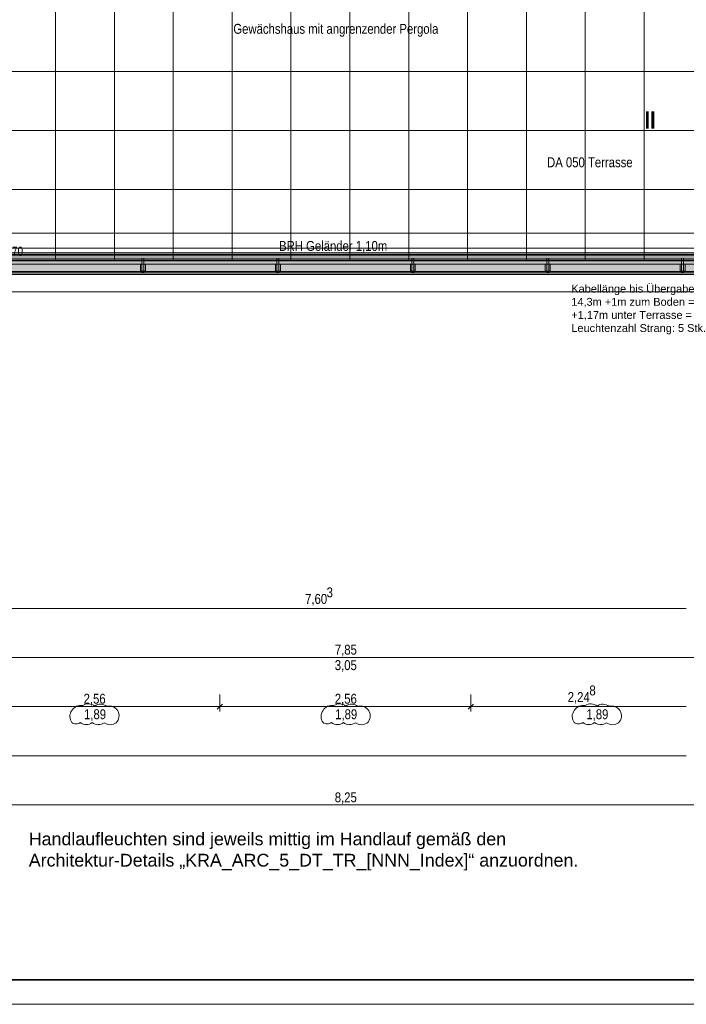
# Model space of a CAD drawing. Extents: x -620 to 300, y 62 to 1112.
# Tile 61 of 200: x -110 to 26, y 62 to 263. Entities that reach past the tile are written whole.
import ezdxf
from ezdxf.lldxf.tags import DXFTag

# ---------------------------------------------------------------- set-up
doc = ezdxf.new("R2010")
doc.units = 0
doc.layers.get('0').update_dxf_attribs({"lineweight": 13})
for name, color, linetype, lineweight, true_color in [('00_E_ST_Handlaufleuchte_Bem', 7, 'Continuous', 5, 0x7d7d00), ('00_E_ST_Handlaufleuchte–Handlauf-Position', 7, 'Continuous', 5, 0x0000b2), ('30 -33 Aussenwände- 7 Fassade_ Elemente', 7, 'Continuous', 9, 0x00aacc), ('30 -34 Innenwände- 6 Elemente', 7, 'Continuous', 9, 0xff6633), ('30 -36 Dächer- 3 Dachbeläge', 7, 'Continuous', 15, 0x9999ff), ('30 -36 Dächer- 4 Dachbekleidungen', 7, 'Continuous', 9, 0xccccff), ('60- 61 allgemeine Ausstattung- 4 Terrassen', 9, 'Continuous', 9, 0x808080), ('70 -72 Beschriftung- 1 Beschriftung allgemein', 7, 'Continuous', 9, 0xff6633), ('70 -76 Bemaßung- 2 Allgemein', 9, 'Continuous', 5, 0x808080), ('70 -77 Revision- 2 Wolken', 7, 'Continuous', 18, 0x944cff)]:
    doc.layers.add(name, color=color, linetype=linetype, lineweight=lineweight, true_color=true_color)
for name, color, linetype, lineweight in [('00_E_ST_Handlaufleuchte_Kabel_Text', 7, 'Continuous', 13), ('70 -71 Achsen- 1 Gebäudeachsen', 7, 'STRICHPUNKT2-A06CPVM0L0', 18), ('70 -72 Beschriftung- 5 Höhenkoten-A06CPVLXL0', 7, 'Continuous', 15), ('iwb_Plankopf Rahmen', 7, 'Continuous', 35)]:
    doc.layers.add(name, color=color, linetype=linetype, lineweight=lineweight)
doc.styles.get("Standard").update_dxf_attribs({"font": 'ARIALN.TTF'})
tags = doc.linetypes.add('STRICHPUNKT2-A06CPVM0L0', pattern=[12.7, 6.35, -3.175, 0, -3.175]).pattern_tags.tags
tags[10:11] = [DXFTag(74, 4), DXFTag(75, 0), DXFTag(340, '0'), DXFTag(46, 0.0), DXFTag(50, 0.0), DXFTag(44, 0.0), DXFTag(45, 0.0)]
tags[8:9] = [DXFTag(74, 4), DXFTag(75, 0), DXFTag(340, '0'), DXFTag(46, 0.0), DXFTag(50, 0.0), DXFTag(44, 0.0), DXFTag(45, 0.0)]
tags[6:7] = [DXFTag(74, 4), DXFTag(75, 0), DXFTag(340, '0'), DXFTag(46, 0.0), DXFTag(50, 0.0), DXFTag(44, 0.0), DXFTag(45, 0.0)]
tags[4:5] = [DXFTag(74, 4), DXFTag(75, 0), DXFTag(340, '0'), DXFTag(46, 0.0), DXFTag(50, 0.0), DXFTag(44, 0.0), DXFTag(45, 0.0)]

# ---------------------------------------------------------------- blocks, each defined once
blk = doc.blocks.new('Referenz-A06CPVM1L0')
at = {"layer": '30 -33 Aussenwände- 7 Fassade_ Elemente', "color": 0, "linetype": 'Continuous', "ltscale": 0.13}
for p, q in [((46.62, 211.81), (-463.98, 211.81)), ((-124.78, 211.81), (37.42, 211.81)), ((37.42, 207.67), (-124.78, 207.67))]:
    blk.add_line(p, q, dxfattribs=at)
at = {"layer": '30 -34 Innenwände- 6 Elemente', "color": 0, "linetype": 'Continuous', "ltscale": 0.13}
for p, q in [((-460.78, 215.01), (43.42, 215.01)), ((42.82, 215.61), (-460.18, 215.61)), ((44.42, 214.01), (-461.78, 214.01)), ((-463.98, 211.81), (46.62, 211.81))]:
    blk.add_line(p, q, dxfattribs=at)
at = {"layer": '30 -36 Dächer- 3 Dachbeläge', "color": 0, "linetype": 'Continuous', "ltscale": 0.15}
for p, q in [((44.22, 214.21), (-461.58, 214.21)), ((-464.58, 211.21), (47.22, 211.21))]:
    blk.add_line(p, q, dxfattribs=at)
at = {"layer": '30 -36 Dächer- 3 Dachbeläge', "color": 0, "lineweight": 9}
for p, q in [((-84.73, 211.91), (-85.13, 211.91)), ((-85.13, 211.91), (-85.13, 211.51)), ((-84.73, 211.51), (-84.73, 211.91)), ((-57.23, 211.91), (-57.63, 211.91)), ((-57.63, 211.91), (-57.63, 211.51)), ((-57.23, 211.51), (-57.23, 211.91)), ((-29.73, 211.91), (-30.13, 211.91)), ((-30.13, 211.91), (-30.13, 211.51)), ((-29.73, 211.51), (-29.73, 211.91)), ((-2.23, 211.91), (-2.63, 211.91)), ((-2.63, 211.91), (-2.63, 211.51)), ((-2.23, 211.51), (-2.23, 211.91)), ((25.27, 211.91), (24.87, 211.91)), ((24.87, 211.91), (24.87, 211.51)), ((25.27, 211.51), (25.27, 211.91))]:
    blk.add_line(p, q, dxfattribs=at)
at = {"layer": '30 -36 Dächer- 3 Dachbeläge', "color": 0, "lineweight": 0}
for points in [[(-461.58, 211.21), (-461.58, 214.21), (44.22, 211.21)], [(44.22, 211.21), (-461.58, 214.21), (44.22, 214.21)], [(-85.13, 211.91), (-84.73, 211.91), (-85.13, 211.51)], [(-85.13, 211.51), (-84.73, 211.91), (-84.73, 211.51)], [(-57.63, 211.91), (-57.23, 211.91), (-57.63, 211.51)], [(-57.63, 211.51), (-57.23, 211.91), (-57.23, 211.51)], [(-30.13, 211.91), (-29.73, 211.91), (-30.13, 211.51)], [(-30.13, 211.51), (-29.73, 211.91), (-29.73, 211.51)], [(-2.63, 211.91), (-2.23, 211.91), (-2.63, 211.51)], [(-2.63, 211.51), (-2.23, 211.91), (-2.23, 211.51)], [(24.87, 211.91), (25.27, 211.91), (24.87, 211.51)], [(24.87, 211.51), (25.27, 211.91), (25.27, 211.51)]]:
    blk.add_solid(points, dxfattribs=at)
at = {"layer": '30 -36 Dächer- 4 Dachbekleidungen', "color": 0, "linetype": 'Continuous', "ltscale": 0.13}
for p, q in [((43.12, 215.31), (-460.48, 215.31)), ((45.12, 213.31), (-462.48, 213.31)), ((-461.28, 214.51), (43.92, 214.51)), ((-85.43, 213.31), (-85.43, 211.91)), ((-84.73, 214.51), (-85.13, 214.51)), ((-85.13, 214.51), (-85.13, 213.31)), ((-85.13, 211.91), (-85.13, 213.31)), ((-84.73, 213.31), (-84.73, 214.51)), ((-84.73, 213.31), (-84.73, 211.91)), ((-84.43, 213.31), (-84.43, 211.91)), ((-57.93, 213.31), (-57.93, 211.91)), ((-57.23, 214.51), (-57.63, 214.51)), ((-57.63, 214.51), (-57.63, 213.31)), ((-57.63, 211.91), (-57.63, 213.31)), ((-57.23, 213.31), (-57.23, 214.51)), ((-57.23, 213.31), (-57.23, 211.91)), ((-56.93, 213.31), (-56.93, 211.91)), ((-30.43, 213.31), (-30.43, 211.91)), ((-29.73, 214.51), (-30.13, 214.51)), ((-30.13, 214.51), (-30.13, 213.31)), ((-30.13, 211.91), (-30.13, 213.31)), ((-29.73, 213.31), (-29.73, 214.51)), ((-29.73, 213.31), (-29.73, 211.91)), ((-29.43, 213.31), (-29.43, 211.91)), ((-2.93, 213.31), (-2.93, 211.91)), ((-2.23, 214.51), (-2.63, 214.51)), ((-2.63, 214.51), (-2.63, 213.31)), ((-2.63, 211.91), (-2.63, 213.31)), ((-2.23, 213.31), (-2.23, 214.51)), ((-2.23, 213.31), (-2.23, 211.91)), ((-1.93, 213.31), (-1.93, 211.91)), ((24.57, 213.31), (24.57, 211.91)), ((25.27, 214.51), (24.87, 214.51)), ((24.87, 214.51), (24.87, 213.31)), ((24.87, 211.91), (24.87, 213.31)), ((25.27, 213.31), (25.27, 214.51)), ((25.27, 213.31), (25.27, 211.91)), ((25.57, 213.31), (25.57, 211.91)), ((-464.28, 211.51), (46.92, 211.51)), ((-85.43, 211.91), (-85.13, 211.91)), ((-84.73, 211.91), (-85.13, 211.91)), ((-84.43, 211.91), (-84.73, 211.91)), ((-57.93, 211.91), (-57.63, 211.91)), ((-57.23, 211.91), (-57.63, 211.91)), ((-56.93, 211.91), (-57.23, 211.91)), ((-30.43, 211.91), (-30.13, 211.91)), ((-29.73, 211.91), (-30.13, 211.91)), ((-29.43, 211.91), (-29.73, 211.91)), ((-2.93, 211.91), (-2.63, 211.91)), ((-2.23, 211.91), (-2.63, 211.91)), ((-1.93, 211.91), (-2.23, 211.91)), ((24.57, 211.91), (24.87, 211.91)), ((25.27, 211.91), (24.87, 211.91)), ((25.57, 211.91), (25.27, 211.91))]:
    blk.add_line(p, q, dxfattribs=at)
at = {"layer": '60- 61 allgemeine Ausstattung- 4 Terrassen', "color": 0}
for p, q in [((-102.76, 214.01), (-102.76, 450.21)), ((-90.76, 214.01), (-90.76, 450.21)), ((-78.76, 214.01), (-78.76, 450.21)), ((-66.76, 214.01), (-66.76, 450.21)), ((-54.76, 214.01), (-54.76, 450.21)), ((-42.76, 214.01), (-42.76, 450.21)), ((-30.76, 214.01), (-30.76, 450.21)), ((-18.76, 214.01), (-18.76, 450.21)), ((-6.76, 214.01), (-6.76, 450.21)), ((5.24, 214.01), (5.24, 450.21)), ((17.24, 214.01), (17.24, 450.21)), ((-469.78, 252.55), (44.42, 252.55)), ((-469.78, 240.55), (44.42, 240.55)), ((-469.78, 228.55), (44.42, 228.55)), ((-461.78, 216.55), (44.42, 216.55)), ((-461.78, 214.01), (44.42, 214.01))]:
    blk.add_line(p, q, dxfattribs=at)
at = {"layer": '70 -71 Achsen- 1 Gebäudeachsen', "color": 0, "linetype": 'STRICHPUNKT2-A06CPVM0L0', "ltscale": 0.18}
blk.add_line((-539.61, 219.61), (75.88, 219.61), dxfattribs=at)
at = {"layer": '70 -76 Bemaßung- 2 Allgemein', "color": 0, "linetype": 'Continuous', "ltscale": 0.13}
for p, q in [((25.82, 143.11), (-124.12, 143.11)), ((25.82, 143.11), (-124.12, 143.11)), ((33.76, 133.11), (-121.12, 133.11)), ((-69.28, 125.61), (-69.28, 122.11)), ((-69.28, 125.61), (-69.28, 122.11)), ((-18.08, 125.61), (-18.08, 122.11)), ((-18.08, 125.61), (-18.08, 122.11)), ((-70.34, 123.11), (-119.42, 123.11)), ((-68.28, 123.11), (-70.34, 123.11)), ((-70.28, 123.11), (-68.22, 123.11)), ((-19.14, 123.11), (-68.22, 123.11)), ((-17.08, 123.11), (-19.14, 123.11)), ((-19.08, 123.11), (-17.02, 123.11)), ((25.82, 123.11), (-17.02, 123.11)), ((25.82, 123.11), (24.76, 123.11)), ((25.82, 113.11), (-443.18, 113.11)), ((37.76, 103.11), (-125.12, 103.11))]:
    blk.add_line(p, q, dxfattribs=at)
at = {"layer": '70 -76 Bemaßung- 2 Allgemein', "color": 0, "linetype": 'Continuous', "lineweight": 20, "ltscale": 0.2}
for p, q in [((-68.75, 123.64), (-69.81, 122.58)), ((-69.81, 122.58), (-68.75, 123.64)), ((-17.55, 123.64), (-18.61, 122.58)), ((-18.61, 122.58), (-17.55, 123.64))]:
    blk.add_line(p, q, dxfattribs=at)
at = {"layer": '70 -77 Revision- 2 Wolken', "color": 0, "linetype": 'Continuous', "ltscale": 0.18}
for centre, major_axis in [((-97.65, 121.33), (-0.84, 1.85)), ((-97.65, 121.33), (0.44, 1.98)), ((-96.03, 121.65), (0.06, 2.03)), ((-96.03, 121.65), (1.27, 1.59)), ((-93.6, 121.58), (0.06, 2.03)), ((-93.6, 121.58), (1.27, 1.59)), ((-91.81, 121.21), (0.77, 1.88)), ((-91.81, 121.21), (1.74, 1.05)), ((-46.45, 121.33), (-0.84, 1.85)), ((-46.45, 121.33), (0.44, 1.98)), ((-44.83, 121.65), (0.06, 2.03)), ((-44.83, 121.65), (1.27, 1.59)), ((-42.4, 121.58), (0.06, 2.03)), ((-42.4, 121.58), (1.27, 1.59)), ((-40.61, 121.21), (0.77, 1.88)), ((-40.61, 121.21), (1.74, 1.05)), ((4.75, 121.33), (-0.84, 1.85)), ((4.75, 121.33), (0.44, 1.98)), ((6.37, 121.65), (0.06, 2.03)), ((6.37, 121.65), (1.27, 1.59)), ((8.8, 121.58), (0.06, 2.03)), ((8.8, 121.58), (1.27, 1.59)), ((10.59, 121.21), (0.77, 1.88)), ((10.59, 121.21), (1.74, 1.05)), ((-97.8, 121.09), (-1.63, 1.22)), ((-97.8, 121.09), (-2.03, 0)), ((-91.84, 121.25), (1.46, -1.42)), ((-91.84, 121.25), (2.02, -0.26)), ((-46.6, 121.09), (-1.63, 1.22)), ((-46.6, 121.09), (-2.03, 0)), ((-40.64, 121.25), (1.46, -1.42)), ((-40.64, 121.25), (2.02, -0.26)), ((4.6, 121.09), (-1.63, 1.22)), ((4.6, 121.09), (-2.03, 0)), ((10.56, 121.25), (1.46, -1.42)), ((10.56, 121.25), (2.02, -0.26)), ((-98.56, 121.02), (-0.87, -1.15)), ((-98.56, 121.02), (-0.01, -1.44)), ((-96.47, 121.48), (-1.23, -1.62)), ((-96.47, 121.48), (-0.01, -2.03)), ((-94.03, 121.47), (-1.23, -1.62)), ((-94.03, 121.47), (-0.01, -2.03)), ((-91.59, 121.46), (-1.23, -1.62)), ((-91.59, 121.46), (-0.01, -2.03)), ((-47.36, 121.02), (-0.87, -1.15)), ((-47.36, 121.02), (-0.01, -1.44)), ((-45.27, 121.48), (-1.23, -1.62)), ((-45.27, 121.48), (-0.01, -2.03)), ((-42.83, 121.47), (-1.23, -1.62)), ((-42.83, 121.47), (-0.01, -2.03)), ((-40.39, 121.46), (-1.23, -1.62)), ((-40.39, 121.46), (-0.01, -2.03)), ((3.84, 121.02), (-0.87, -1.15)), ((3.84, 121.02), (-0.01, -1.44)), ((5.93, 121.48), (-1.23, -1.62)), ((5.93, 121.48), (-0.01, -2.03)), ((8.37, 121.47), (-1.23, -1.62)), ((8.37, 121.47), (-0.01, -2.03)), ((10.81, 121.46), (-1.23, -1.62)), ((10.81, 121.46), (-0.01, -2.03))]:
    blk.add_ellipse(centre, major_axis=major_axis, ratio=1, start_param=0, end_param=0.643501, dxfattribs=at)
at = {"layer": '60- 61 allgemeine Ausstattung- 4 Terrassen', "color": 0, "linetype": 'Continuous', "ltscale": 0.13, "insert": (-66.51, 262.29), "char_height": 2.0138, "attachment_point": 1}
blk.add_mtext('{\\fArial Narrow;Gewächshaus mit angrenzender Pergola}', dxfattribs=at)
at = {"layer": '70 -72 Beschriftung- 1 Beschriftung allgemein', "color": 0, "linetype": 'Continuous', "ltscale": 0.13, "insert": (17.33, 244.46), "char_height": 3.5241, "attachment_point": 1, "rotation": 0}
blk.add_mtext('{\\fArial Narrow|b1|i0;II}', dxfattribs=at)
at = {"layer": '70 -72 Beschriftung- 1 Beschriftung allgemein', "color": 0, "linetype": 'Continuous', "ltscale": 0.13, "attachment_point": 1}
for s, insert, char_height in [('{\\fArial Narrow;Notablauf DN70}', (-123.73, 216.86), 1.7621), ('{\\fArial Narrow;BRH Geländer 1,10m}', (-57.19, 218.03), 2.0138)]:
    blk.add_mtext(s, dxfattribs=dict(at, insert=insert, char_height=char_height))
at = {"layer": '70 -72 Beschriftung- 5 Höhenkoten-A06CPVLXL0', "color": 0, "linetype": 'Continuous', "ltscale": 0.15, "insert": (-2.56, 235.08), "char_height": 2.0138, "attachment_point": 1}
blk.add_mtext('{\\fArial Narrow;DA 050 Terrasse}', dxfattribs=at)
at = {"layer": '70 -76 Bemaßung- 2 Allgemein', "color": 0, "linetype": 'Continuous', "ltscale": 0.13, "char_height": 2.0138, "attachment_point": 1}
for s, insert in [('{\\fArial Narrow;3}', (-47.49, 147.42)), ('{\\fArial Narrow;3}', (-47.49, 147.42)), ('{\\fArial Narrow;7,60}', (-51.88, 146.08)), ('{\\fArial Narrow;7,60}', (-51.88, 146.08)), ('{\\fArial Narrow;7,85}', (-45.82, 135.73)), ('{\\fArial Narrow;3,05}', (-45.83, 132.58)), ('{\\fArial Narrow;8}', (6.07, 127.42)), ('{\\fArial Narrow;2,56}', (-97.03, 125.73)), ('{\\fArial Narrow;2,56}', (-45.83, 125.73)), ('{\\fArial Narrow;2,24}', (1.65, 126.08)), ('{\\fArial Narrow;1,89}', (-96.95, 122.57)), ('{\\fArial Narrow;1,89}', (-45.75, 122.57)), ('{\\fArial Narrow;1,89}', (5.45, 122.57)), ('{\\fArial Narrow;8,25}', (-45.83, 105.63))]:
    blk.add_mtext(s, dxfattribs=dict(at, insert=insert))
blk = doc.blocks.new('Polygon-A06CPVN3L0')
at = {"color": 0, "linetype": 'ByBlock', "lineweight": -2, "ltscale": 0.13}
blk.add_solid([(-460.78, 215.01), (-460.78, 215.81), (43.42, 215.01), (43.42, 215.81)], dxfattribs=at)

msp = doc.modelspace()

# ---------------------------------------------------------------- linework, layer by layer
at = {"layer": 'iwb_Plankopf Rahmen', "color": 8, "lineweight": 13, "ltscale": 0.13, "true_color": 0x808080}
msp.add_lwpolyline([(300.35, 62.43), (-619.65, 62.43), (-619.65, 1112.43), (300.35, 1112.43), (300.35, 62.43)], close=True, dxfattribs=at)
at = {"layer": 'iwb_Plankopf Rahmen', "ltscale": 0.35}
msp.add_lwpolyline([(-599.65, 67.43), (-599.65, 1107.43), (295.35, 1107.43), (295.35, 67.43), (-599.65, 67.43)], close=True, dxfattribs=at)

# ---------------------------------------------------------------- block references
at = {"color": 8, "lineweight": 13, "ltscale": 0.13, "true_color": 0x808080}
msp.add_blockref('Referenz-A06CPVM1L0', (0, 0), dxfattribs=at)
at = {"layer": '00_E_ST_Handlaufleuchte–Handlauf-Position', "ltscale": 0.13}
msp.add_blockref('Polygon-A06CPVN3L0', (0, 0), dxfattribs=at)

# ---------------------------------------------------------------- texts
at = {"layer": '00_E_ST_Handlaufleuchte_Bem', "ltscale": 0.13, "char_height": 2.6, "attachment_point": 1}
for s, insert in [('{\\fArial;Handlaufleuchten sind jeweils mittig im Handlauf gemäß den }', (-108.21, 97.45)), ('{\\fArial;Architektur-Details „KRA_ARC_5_DT_TR_[NNN_Index]“ anzuordnen.}', (-108.21, 93.11))]:
    msp.add_mtext(s, dxfattribs=dict(at, insert=insert))
at = {"layer": '00_E_ST_Handlaufleuchte_Kabel_Text', "ltscale": 0.13, "char_height": 1.6, "attachment_point": 1}
for s, insert in [('{\\fArial;Kabellänge bis Übergabepunkt:}', (2.38, 209.1)), ('{\\fArial;14,3m +1m zum Boden = 15,30m}', (2.38, 206.43)), ('{\\fArial;+1,17m unter Terrasse = 16,47 m}', (2.38, 203.76)), ('{\\fArial;Leuchtenzahl Strang: 5 Stk.}', (2.38, 201.09))]:
    msp.add_mtext(s, dxfattribs=dict(at, insert=insert))

doc.saveas('drawing.dxf')
